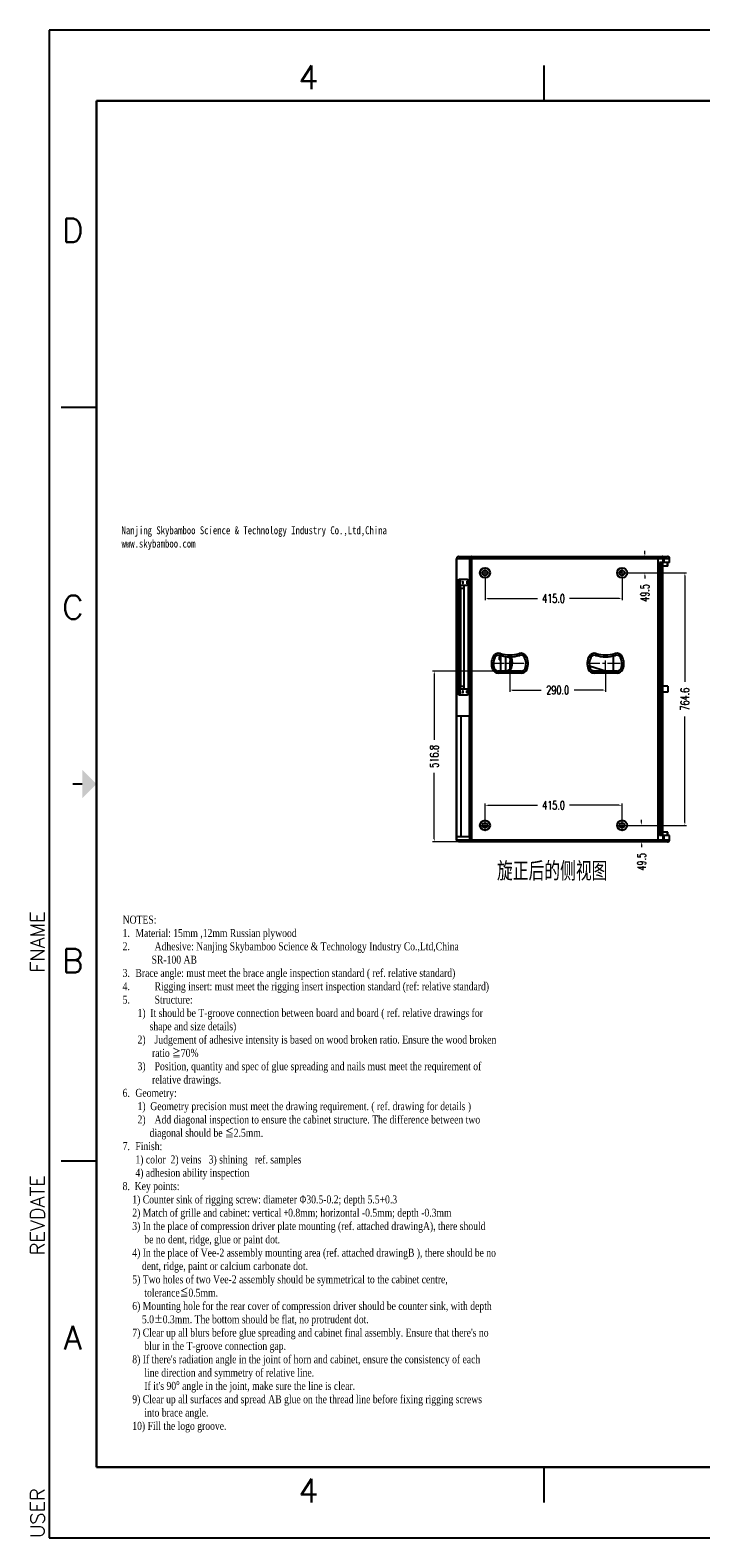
# Model space of a CAD drawing. Header units: inches. Extents: x 9801 to 15852, y -1049 to 3517.
# Tile 1 of 24: x 9801 to 11832, y -1049 to 3517. Entities that reach past the tile are written whole.
import ezdxf
from ezdxf.enums import TextEntityAlignment as Align

# ---------------------------------------------------------------- set-up
doc = ezdxf.new("R2010")
doc.units = ezdxf.units.IN
doc.header["$LTSCALE"] = 17
doc.header["$MEASUREMENT"] = 0
doc.header["$PDMODE"] = 3
doc.header["$PDSIZE"] = 0.3125
doc.linetypes.add('CENTER', pattern=[0.6, 0.375, -0.075, 0.075, -0.075])
doc.layers.get('0').update_dxf_attribs({"linetype": 'CONTINUOUS'})
doc.layers.get('Defpoints').update_dxf_attribs({"linetype": 'CONTINUOUS'})
for name, color, linetype in [('3_ALL_AXES', 7, 'CONTINUOUS'), ('5标注', 1, 'CONTINUOUS'), ('6文本', 5, 'CONTINUOUS'), ('7_ALL_FEATURES', 7, 'CONTINUOUS'), ('Title Block', 7, 'CONTINUOUS')]:
    doc.layers.add(name, color=color, linetype=linetype)
doc.layers.add('center', color=1, linetype='CENTER', lineweight=5)
doc.styles.add('Roman', font='romans')
doc.styles.get("Standard").update_dxf_attribs({"font": 'txt', "width": 0.8, "bigfont": 'gbcbig.shx'})
doc.styles.add('TXT', font='txt.shx', dxfattribs={"width": 0.7, "bigfont": 'INTECAD.SHX'})
doc.styles.add('文本', font='SIMFANG.TTF', dxfattribs={"width": 0.7})
doc.dimstyles.new('标准样式', dxfattribs={"dimscale": 17, "dimtxt": 1.5, "dimasz": 0.5, "dimexe": 0.3, "dimexo": 0.2, "dimgap": 1, "dimtad": 0, "dimdec": 1, "dimzin": 1, "dimdsep": 46, "dimtxsty": 'TXT', "dimcen": 0.09, "dimclrd": 5, "dimclre": 252, "dimadec": 1, "dimazin": 0, "dimtfac": 1, "dimtdec": 1, "dimtofl": 0, "dimtmove": 0, "dimatfit": 3, "dimfxl": 0, "dimtzin": 0, "dimlwd": 13, "dimlwe": 13, "dimarcsym": 0})

# ---------------------------------------------------------------- blocks, each defined once
blk = doc.blocks.new('*D62')
at = {"layer": '5标注', "color": 252, "lineweight": 13}
for p, q in [((11253.1, 1569.6), (11253.1, 1513.6)), ((11543.1, 1569.6), (11543.1, 1513.6))]:
    blk.add_line(p, q, dxfattribs=at)
at = {"layer": '5标注', "color": 5, "lineweight": 13}
for p, q in [((11261.6, 1518.7), (11348.4, 1518.7)), ((11534.6, 1518.7), (11447.8, 1518.7))]:
    blk.add_line(p, q, dxfattribs=at)
at = {"layer": '5标注', "color": 5}
for points in [[(11261.6, 1520.2), (11261.6, 1517.3), (11253.1, 1518.7)], [(11534.6, 1520.2), (11534.6, 1517.3), (11543.1, 1518.7)]]:
    blk.add_solid(points, dxfattribs=at)
at = {"layer": 'Defpoints', "color": 0}
for p in [(11253.1, 1573), (11543.1, 1573), (11543.1, 1518.7)]:
    blk.add_point(p, dxfattribs=at)
at = {"layer": '5标注', "color": 0, "insert": (11398.1, 1518.7), "char_height": 25.5, "attachment_point": 5, "style": 'TXT'}
blk.add_mtext('290.0', dxfattribs=at)
blk = doc.blocks.new('*D104')
at = {"layer": '5标注', "color": 252, "lineweight": 13}
for p, q in [((11178.1, 1856.9), (11178.1, 1791)), ((11593.1, 1858.9), (11593.1, 1791))]:
    blk.add_line(p, q, dxfattribs=at)
at = {"layer": '5标注', "color": 5, "lineweight": 13}
for p, q in [((11186.6, 1796.1), (11337.4, 1796.1)), ((11584.6, 1796.1), (11433.8, 1796.1))]:
    blk.add_line(p, q, dxfattribs=at)
at = {"layer": '5标注', "color": 5}
for points in [[(11186.6, 1797.5), (11186.6, 1794.7), (11178.1, 1796.1)], [(11584.6, 1797.5), (11584.6, 1794.7), (11593.1, 1796.1)]]:
    blk.add_solid(points, dxfattribs=at)
at = {"layer": 'Defpoints', "color": 0}
for p in [(11178.1, 1860.3), (11593.1, 1862.3), (11593.1, 1796.1)]:
    blk.add_point(p, dxfattribs=at)
at = {"layer": '5标注', "color": 0, "insert": (11385.6, 1796.1), "char_height": 25.5, "attachment_point": 5, "style": 'TXT'}
blk.add_mtext('415.0', dxfattribs=at)
blk = doc.blocks.new('*D103')
at = {"layer": '5标注', "color": 252, "lineweight": 13}
for p, q in [((11638.3, 1923.3), (11667.2, 1923.3)), ((11604, 1873.8), (11667.2, 1873.8))]:
    blk.add_line(p, q, dxfattribs=at)
at = {"layer": '5标注', "color": 5, "lineweight": 13}
for p, q in [((11662.1, 1931.8), (11662.1, 1940.3)), ((11662.1, 1865.3), (11662.1, 1856.8))]:
    blk.add_line(p, q, dxfattribs=at)
at = {"layer": '5标注', "color": 5}
for points in [[(11660.7, 1931.8), (11663.5, 1931.8), (11662.1, 1923.3)], [(11660.7, 1865.3), (11663.5, 1865.3), (11662.1, 1873.8)]]:
    blk.add_solid(points, dxfattribs=at)
at = {"layer": 'Defpoints', "color": 0}
for p in [(11634.9, 1923.3), (11600.6, 1873.8), (11662.1, 1873.8)]:
    blk.add_point(p, dxfattribs=at)
at = {"layer": '5标注', "color": 0, "insert": (11662.1, 1813), "char_height": 25.5, "attachment_point": 5, "rotation": 90, "style": 'TXT'}
blk.add_mtext('49.5', dxfattribs=at)
blk = doc.blocks.new('*D19')
at = {"layer": '5标注', "color": 252, "lineweight": 13}
for p, q in [((11600.3, 1873.8), (11788.3, 1873.8)), ((11621.6, 1109.2), (11788.3, 1109.2))]:
    blk.add_line(p, q, dxfattribs=at)
at = {"layer": '5标注', "color": 5, "lineweight": 13}
for p, q in [((11783.2, 1865.3), (11783.2, 1544.2)), ((11783.2, 1117.7), (11783.2, 1438.8))]:
    blk.add_line(p, q, dxfattribs=at)
at = {"layer": '5标注', "color": 5}
for points in [[(11781.8, 1865.3), (11784.7, 1865.3), (11783.2, 1873.8)], [(11781.8, 1117.7), (11784.7, 1117.7), (11783.2, 1109.2)]]:
    blk.add_solid(points, dxfattribs=at)
at = {"layer": 'Defpoints', "color": 0}
for p in [(11596.9, 1873.8), (11618.2, 1109.2), (11783.2, 1109.2)]:
    blk.add_point(p, dxfattribs=at)
at = {"layer": '5标注', "color": 0, "insert": (11783.2, 1491.5), "char_height": 25.5, "attachment_point": 5, "rotation": 90, "style": 'TXT'}
blk.add_mtext('764.6', dxfattribs=at)
blk = doc.blocks.new('*D65')
at = {"layer": '5标注', "color": 252, "lineweight": 13}
for p, q in [((11178.1, 1123.1), (11178.1, 1175.1)), ((11593.1, 1123.1), (11593.1, 1175.1))]:
    blk.add_line(p, q, dxfattribs=at)
at = {"layer": '5标注', "color": 5, "lineweight": 13}
for p, q in [((11186.6, 1170), (11337.4, 1170)), ((11584.6, 1170), (11433.8, 1170))]:
    blk.add_line(p, q, dxfattribs=at)
at = {"layer": '5标注', "color": 5}
for points in [[(11186.6, 1171.4), (11186.6, 1168.6), (11178.1, 1170)], [(11584.6, 1171.4), (11584.6, 1168.6), (11593.1, 1170)]]:
    blk.add_solid(points, dxfattribs=at)
at = {"layer": 'Defpoints', "color": 0}
for p in [(11178.1, 1170), (11178.1, 1119.7), (11593.1, 1119.7)]:
    blk.add_point(p, dxfattribs=at)
at = {"layer": '5标注', "color": 0, "insert": (11385.6, 1170), "char_height": 25.5, "attachment_point": 5, "style": 'TXT'}
blk.add_mtext('415.0', dxfattribs=at)
blk = doc.blocks.new('*D64')
at = {"layer": '5标注', "color": 252, "lineweight": 13}
for p, q in [((11608.1, 1109.2), (11657.3, 1109.2)), ((11611.7, 1059.7), (11657.3, 1059.7))]:
    blk.add_line(p, q, dxfattribs=at)
at = {"layer": '5标注', "color": 5, "lineweight": 13}
for p, q in [((11652.2, 1117.7), (11652.2, 1126.2)), ((11652.2, 1051.2), (11652.2, 1042.7))]:
    blk.add_line(p, q, dxfattribs=at)
at = {"layer": '5标注', "color": 5}
for points in [[(11650.8, 1117.7), (11653.6, 1117.7), (11652.2, 1109.2)], [(11650.8, 1051.2), (11653.6, 1051.2), (11652.2, 1059.7)]]:
    blk.add_solid(points, dxfattribs=at)
at = {"layer": 'Defpoints', "color": 0}
for p in [(11604.7, 1109.2), (11608.3, 1059.7), (11652.2, 1059.7)]:
    blk.add_point(p, dxfattribs=at)
at = {"layer": '5标注', "color": 0, "insert": (11652.2, 998.9), "char_height": 25.5, "attachment_point": 5, "rotation": 90, "style": 'TXT'}
blk.add_mtext('49.5', dxfattribs=at)
blk = doc.blocks.new('*D63')
at = {"layer": '5标注', "color": 252, "lineweight": 13}
for p, q in [((11229.7, 1576.5), (11019.2, 1576.5)), ((11219.7, 1059.7), (11019.2, 1059.7))]:
    blk.add_line(p, q, dxfattribs=at)
at = {"layer": '5标注', "color": 5, "lineweight": 13}
for p, q in [((11024.3, 1568), (11024.3, 1367.8)), ((11024.3, 1068.2), (11024.3, 1268.4))]:
    blk.add_line(p, q, dxfattribs=at)
at = {"layer": '5标注', "color": 5}
for points in [[(11022.9, 1568), (11025.7, 1568), (11024.3, 1576.5)], [(11022.9, 1068.2), (11025.7, 1068.2), (11024.3, 1059.7)]]:
    blk.add_solid(points, dxfattribs=at)
at = {"layer": 'Defpoints', "color": 0}
for p in [(11233.1, 1576.5), (11024.3, 1059.7), (11223.1, 1059.7)]:
    blk.add_point(p, dxfattribs=at)
at = {"layer": '5标注', "color": 0, "insert": (11024.3, 1318.1), "char_height": 25.5, "attachment_point": 5, "rotation": 90, "style": 'TXT'}
blk.add_mtext('516.8', dxfattribs=at)

msp = doc.modelspace()

# ---------------------------------------------------------------- linework, layer by layer
at = {"color": 7, "linetype": 'Continuous'}
for p, q in [((11712.72, 1904.78), (11712.72, 1078.18)), ((11715.28, 1904.78), (11715.28, 1078.18)), ((11203.05, 1620.67), (11208.32, 1617.81)), ((11224.69, 1629.71), (11223.02, 1623.95)), ((11226.41, 1576.48), (11226.41, 1623.05)), ((11241.03, 1576.48), (11241.03, 1620.39)), ((11252.34, 1617.88), (11252.4, 1617.76)), ((11252.34, 1617.88), (11252.55, 1617.81)), ((11252.4, 1617.76), (11252.65, 1617.28)), ((11252.55, 1617.81), (11252.46, 1617.97)), ((11252.55, 1617.81), (11253.99, 1617.81)), ((11281.48, 1629.71), (11283.15, 1623.95)), ((11303.12, 1620.67), (11297.85, 1617.81)), ((11493.05, 1620.67), (11498.32, 1617.81)), ((11514.69, 1629.71), (11513.02, 1623.95)), ((11571.48, 1629.71), (11573.15, 1623.95)), ((11593.12, 1620.67), (11587.85, 1617.81)), ((11200.68, 1582.35), (11206.26, 1584.54)), ((11288.09, 1576.48), (11218.09, 1576.48)), ((11218.09, 1570.48), (11218.09, 1576.48)), ((11288.09, 1570.48), (11218.09, 1570.48)), ((11246.02, 1576.84), (11246.48, 1576.97)), ((11249.82, 1578.55), (11250.09, 1578.73)), ((11254.56, 1585.08), (11254.33, 1584.48)), ((11254.33, 1584.48), (11254.54, 1584.54)), ((11254.49, 1584.4), (11254.54, 1584.54)), ((11254.54, 1584.54), (11256.63, 1584.54)), ((11288.09, 1570.48), (11288.09, 1576.48)), ((11305.5, 1582.35), (11299.91, 1584.54)), ((11490.68, 1582.35), (11496.26, 1584.54)), ((11578.09, 1576.48), (11508.09, 1576.48)), ((11508.09, 1570.48), (11508.09, 1576.48)), ((11578.09, 1570.48), (11508.09, 1570.48)), ((11578.09, 1570.48), (11578.09, 1576.48)), ((11595.5, 1582.35), (11589.91, 1584.54)), ((11093.26, 1440.98), (11131.43, 1440.98)), ((11093.26, 1074.18), (11093.26, 1440.98)), ((11105.77, 1074.18), (11105.77, 1440.98)), ((11131.43, 1074.18), (11131.43, 1440.98)), ((11131.43, 1074.18), (11093.26, 1074.18))]:
    msp.add_line(p, q, dxfattribs=at)
for centre, radius in [((11593.09, 1873.78), 15.25), ((11593.09, 1873.78), 7.5), ((11593.09, 1109.18), 15.25), ((11593.09, 1109.18), 7.5)]:
    msp.add_circle(centre, radius, dxfattribs=at)
for centre, radius, start, end in [((11243.04, 1598.96), 45.5, 151.50153, 201.41345), ((11219.49, 1611.75), 18.7, 73.83538, 151.50153), ((11243.04, 1598.96), 39.5, 151.50153, 201.41345), ((11219.49, 1611.75), 12.7, 73.83538, 151.50153), ((11253.09, 1727.68), 108, 253.83538, 286.16462), ((11253.09, 1727.68), 102, 253.83538, 286.16462), ((11286.69, 1611.75), 18.7, 28.49847, 106.16462), ((11286.69, 1611.75), 12.7, 28.49847, 106.16462), ((11263.14, 1598.96), 39.5, 338.58655, 28.49847), ((11263.14, 1598.96), 45.5, 338.58655, 28.49847), ((11533.04, 1598.96), 45.5, 151.50153, 201.41345), ((11509.49, 1611.75), 18.7, 73.83538, 151.50153), ((11533.04, 1598.96), 39.5, 151.50153, 201.41345), ((11509.49, 1611.75), 12.7, 73.83538, 151.50153), ((11543.09, 1727.68), 108, 253.83538, 286.16462), ((11543.09, 1727.68), 102, 253.83538, 286.16462), ((11576.69, 1611.75), 18.7, 28.49847, 106.16462), ((11576.69, 1611.75), 12.7, 28.49847, 106.16462), ((11553.14, 1598.96), 39.5, 338.58655, 28.49847), ((11553.14, 1598.96), 45.5, 338.58655, 28.49847), ((11218.09, 1589.18), 18.7, 201.41345, 270), ((11218.09, 1589.18), 12.7, 201.41345, 270), ((11288.09, 1589.18), 12.7, 270, 338.58655), ((11288.09, 1589.18), 18.7, 270, 338.58655), ((11508.09, 1589.18), 18.7, 201.41345, 270), ((11508.09, 1589.18), 12.7, 201.41345, 270), ((11578.09, 1589.18), 12.7, 270, 338.58655), ((11578.09, 1589.18), 18.7, 270, 338.58655)]:
    msp.add_arc(centre, radius, start, end, dxfattribs=at)
for points, start_tangent, end_tangent in [([(11710.07, 1893.48), (11710.16, 1893.78), (11710.41, 1893.96), (11710.56, 1893.98)], (0, 1), (1, 0)), ([(11710.56, 1892.98), (11710.41, 1893), (11710.16, 1893.18), (11710.07, 1893.48)], (-1, 0), (0, 1)), ([(11710.56, 1893.98), (11710.71, 1893.96), (11710.96, 1893.78), (11711.06, 1893.48)], (1, 0), (0, -1)), ([(11711.06, 1893.48), (11710.96, 1893.18), (11710.71, 1893), (11710.56, 1892.98)], (0, -1), (-1, 0)), ([(11710.07, 1692.48), (11710.16, 1692.78), (11710.41, 1692.96), (11710.56, 1692.98)], (0, 1), (1, 0)), ([(11710.56, 1691.98), (11710.41, 1692), (11710.16, 1692.18), (11710.07, 1692.48)], (-1, 0), (0, 1)), ([(11710.56, 1692.98), (11710.71, 1692.96), (11710.96, 1692.78), (11711.06, 1692.48)], (1, 0), (0, -1)), ([(11711.06, 1692.48), (11710.96, 1692.18), (11710.71, 1692), (11710.56, 1691.98)], (0, -1), (-1, 0)), ([(11221.54, 1619.23), (11221.41, 1619.1), (11221.3, 1618.73), (11221.2, 1618.13), (11221.12, 1617.35), (11221.07, 1616.45), (11221.06, 1615.48)], (-1, 0), (0, -1)), ([(11221.06, 1615.48), (11221.07, 1614.51), (11221.12, 1613.6), (11221.2, 1612.83), (11221.3, 1612.23), (11221.41, 1611.86), (11221.54, 1611.73)], (0, -1), (1, 0)), ([(11222.01, 1615.48), (11222, 1616.45), (11221.95, 1617.35), (11221.87, 1618.13), (11221.77, 1618.73), (11221.66, 1619.1), (11221.54, 1619.23)], (0, 1), (-1, 0)), ([(11221.54, 1611.73), (11221.66, 1611.86), (11221.77, 1612.23), (11221.87, 1612.83), (11221.95, 1613.6), (11222, 1614.51), (11222.01, 1615.48)], (1, 0), (0, 1)), ([(11251.12, 1619.78), (11252.34, 1617.88)], (0.613598, -0.7896186), (0.4650684, -0.8852747)), ([(11252.46, 1617.97), (11251.26, 1619.78)], (-0.4774994, 0.8786321), (-0.6198468, 0.7847228)), ([(11254.54, 1584.54), (11255.87, 1588.73), (11256.82, 1593.57), (11257.18, 1598.81), (11256.85, 1604.14), (11255.86, 1609.26), (11254.34, 1613.89), (11252.55, 1617.81)], (0.3547813, 0.9349493), (-0.4650684, 0.8852747)), ([(11252.64, 1619.72), (11252.94, 1619.36), (11253.52, 1618.56), (11253.99, 1617.81)], (0.6462377, -0.7631362), (0.5063929, -0.8623029)), ([(11252.65, 1617.28), (11255.49, 1609.91), (11256.91, 1601.41), (11256.52, 1592.8), (11254.56, 1585.08)], (0.4500167, -0.8930201), (-0.3398441, -0.9404818)), ([(11257.05, 1619.13), (11256.03, 1618.76), (11255.09, 1618.38), (11254.37, 1618.04), (11253.99, 1617.81)], (-0.9452718, -0.3262839), (-0.7395798, -0.6730689)), ([(11253.99, 1617.81), (11255.23, 1615.49), (11256.32, 1613.09), (11257.23, 1610.61), (11257.98, 1608.08), (11258.55, 1605.49), (11258.94, 1602.87), (11259.15, 1600.23), (11259.18, 1597.57), (11259.03, 1594.91), (11258.7, 1592.27), (11258.19, 1589.65), (11257.5, 1587.07), (11256.63, 1584.54)], (0.5015248, -0.8651433), (-0.3547844, -0.9349481)), ([(11256.82, 1619.77), (11257.05, 1619.13)], (0.3639793, -0.931407), (0.3074104, -0.951577)), ([(11257.05, 1619.13), (11257.85, 1616.46), (11258.52, 1613.77), (11259.06, 1611.07), (11259.47, 1608.37), (11259.75, 1605.66), (11259.89, 1602.95), (11259.89, 1600.24), (11259.76, 1597.55), (11259.47, 1594.87), (11259.04, 1592.22), (11258.47, 1589.59), (11257.74, 1587.01), (11256.86, 1584.47)], (0.3075086, -0.9515453), (-0.3547628, -0.9349563)), ([(11243.1, 1576.48), (11246.02, 1576.84)], (1, 0), (0.9694165, 0.2454213)), ([(11254.33, 1584.48), (11252.55, 1581.25), (11249.93, 1578.7), (11246.68, 1577.05), (11245.17, 1576.67)], (-0.3547813, -0.9349493), (-0.9837878, -0.1793367)), ([(11256.63, 1584.54), (11256.31, 1583.76), (11255.89, 1582.93), (11255.37, 1582.06), (11254.73, 1581.17), (11254, 1580.32), (11253.2, 1579.55), (11252.35, 1578.85), (11251.44, 1578.24), (11250.49, 1577.72), (11249.48, 1577.28), (11248.44, 1576.93), (11247.37, 1576.68), (11246.29, 1576.53), (11245.19, 1576.48)], (-0.3547813, -0.9349493), (-1, 0)), ([(11246.48, 1576.97), (11247.13, 1577.18)], (0.9589994, 0.2834082), (0.9411967, 0.3378592)), ([(11247.13, 1577.18), (11248.76, 1577.91), (11249.82, 1578.55)], (0.9411967, 0.3378592), (0.8286675, 0.5597412)), ([(11256.86, 1584.47), (11256.53, 1583.68), (11256.11, 1582.83), (11255.58, 1581.94), (11254.93, 1581.04), (11254.19, 1580.18), (11253.38, 1579.39), (11252.51, 1578.69), (11251.59, 1578.07), (11250.62, 1577.54), (11249.6, 1577.09), (11248.54, 1576.74), (11247.46, 1576.48), (11247.43, 1576.48)], (-0.3547813, -0.9349493), (-0.9835822, -0.1804608)), ([(11250.09, 1578.73), (11251.17, 1579.61), (11253.14, 1581.85)], (0.8135354, 0.5815154), (0.564146, 0.8256751)), ([(11253.14, 1581.85), (11254.49, 1584.4)], (0.564146, 0.8256751), (0.3655742, 0.9307822)), ([(11256.86, 1584.47), (11256.77, 1584.51), (11256.68, 1584.53), (11256.63, 1584.54)], (-0.9268254, 0.3754925), (-0.9999981, 0.0019473)), ([(11110.55, 1513.48), (11110.59, 1514.82), (11110.7, 1515.9), (11110.85, 1516.5), (11110.94, 1516.51)], (0, 1), (1, 0)), ([(11110.94, 1510.44), (11110.85, 1510.46), (11110.7, 1511.06), (11110.59, 1512.13), (11110.55, 1513.48)], (-1, 0), (0, 1)), ([(11110.94, 1516.51), (11111.03, 1516.5), (11111.19, 1515.9), (11111.3, 1514.82), (11111.34, 1513.48)], (1, 0), (0, -1)), ([(11111.34, 1513.48), (11111.3, 1512.13), (11111.19, 1511.06), (11111.03, 1510.46), (11110.94, 1510.44)], (0, -1), (-1, 0)), ([(11123.27, 1513.48), (11123.31, 1514.82), (11123.42, 1515.9), (11123.58, 1516.5), (11123.67, 1516.51)], (0, 1), (1, 0)), ([(11123.67, 1510.44), (11123.58, 1510.46), (11123.42, 1511.06), (11123.31, 1512.13), (11123.27, 1513.48)], (-1, 0), (0, 1)), ([(11123.67, 1516.51), (11123.76, 1516.5), (11123.91, 1515.9), (11124.02, 1514.82), (11124.06, 1513.48)], (1, 0), (0, -1)), ([(11124.06, 1513.48), (11124.02, 1512.13), (11123.91, 1511.06), (11123.76, 1510.46), (11123.67, 1510.44)], (0, -1), (-1, 0)), ([(11710.07, 1491.48), (11710.16, 1491.78), (11710.41, 1491.96), (11710.56, 1491.98)], (0, 1), (1, 0)), ([(11710.56, 1490.98), (11710.41, 1491), (11710.16, 1491.18), (11710.07, 1491.48)], (-1, 0), (0, 1)), ([(11710.56, 1491.98), (11710.71, 1491.96), (11710.96, 1491.78), (11711.06, 1491.48)], (1, 0), (0, -1)), ([(11711.06, 1491.48), (11710.96, 1491.18), (11710.71, 1491), (11710.56, 1490.98)], (0, -1), (-1, 0)), ([(11710.56, 1290.98), (11710.41, 1290.96), (11710.16, 1290.78), (11710.07, 1290.48)], (-1, 0), (0, -1)), ([(11710.07, 1290.48), (11710.16, 1290.18), (11710.41, 1290), (11710.56, 1289.98)], (0, -1), (1, 0)), ([(11711.06, 1290.48), (11710.96, 1290.78), (11710.71, 1290.96), (11710.56, 1290.98)], (0, 1), (-1, 0)), ([(11710.56, 1289.98), (11710.71, 1290), (11710.96, 1290.18), (11711.06, 1290.48)], (1, 0), (0, 1)), ([(11710.56, 1089.98), (11710.41, 1089.96), (11710.16, 1089.78), (11710.07, 1089.48)], (-1, 0), (0, -1)), ([(11710.07, 1089.48), (11710.16, 1089.18), (11710.41, 1089), (11710.56, 1088.98)], (0, -1), (1, 0)), ([(11711.06, 1089.48), (11710.96, 1089.78), (11710.71, 1089.96), (11710.56, 1089.98)], (0, 1), (-1, 0)), ([(11710.56, 1088.98), (11710.71, 1089), (11710.96, 1089.18), (11711.06, 1089.48)], (1, 0), (0, 1))]:
    msp.add_spline(points, degree=3, dxfattribs=dict(at, start_tangent=start_tangent, end_tangent=end_tangent))
at = {"layer": '3_ALL_AXES', "color": 7, "linetype": 'Continuous'}
for centre, radius in [((11178.09, 1873.78), 15.25), ((11178.09, 1873.78), 7.5), ((11178.09, 1109.18), 15.25), ((11178.09, 1109.18), 7.5)]:
    msp.add_circle(centre, radius, dxfattribs=at)
for points, start_tangent, end_tangent in [([(11110.94, 1847.51), (11110.85, 1847.5), (11110.7, 1846.9), (11110.59, 1845.82), (11110.55, 1844.48)], (-1, 0), (0, -1)), ([(11110.55, 1844.48), (11110.59, 1843.13), (11110.7, 1842.06), (11110.85, 1841.46), (11110.94, 1841.44)], (0, -1), (1, 0)), ([(11111.34, 1844.48), (11111.3, 1845.82), (11111.19, 1846.9), (11111.03, 1847.5), (11110.94, 1847.51)], (0, 1), (-1, 0)), ([(11110.94, 1841.44), (11111.03, 1841.46), (11111.19, 1842.06), (11111.3, 1843.13), (11111.34, 1844.48)], (1, 0), (0, 1)), ([(11123.67, 1847.51), (11123.58, 1847.5), (11123.42, 1846.9), (11123.31, 1845.82), (11123.27, 1844.48)], (-1, 0), (0, -1)), ([(11123.27, 1844.48), (11123.31, 1843.13), (11123.42, 1842.06), (11123.58, 1841.46), (11123.67, 1841.44)], (0, -1), (1, 0)), ([(11124.06, 1844.48), (11124.02, 1845.82), (11123.91, 1846.9), (11123.76, 1847.5), (11123.67, 1847.51)], (0, 1), (-1, 0)), ([(11123.67, 1841.44), (11123.76, 1841.46), (11123.91, 1842.06), (11124.02, 1843.13), (11124.06, 1844.48)], (1, 0), (0, 1)), ([(11102.67, 1817.01), (11102.58, 1817), (11102.43, 1816.4), (11102.32, 1815.32), (11102.28, 1813.98)], (-1, 0), (0, -1)), ([(11102.28, 1813.98), (11102.32, 1812.63), (11102.43, 1811.56), (11102.58, 1810.96), (11102.67, 1810.94)], (0, -1), (1, 0)), ([(11103.07, 1813.98), (11103.03, 1815.32), (11102.92, 1816.4), (11102.76, 1817), (11102.67, 1817.01)], (0, 1), (-1, 0)), ([(11102.67, 1810.94), (11102.76, 1810.96), (11102.92, 1811.56), (11103.03, 1812.63), (11103.07, 1813.98)], (1, 0), (0, 1)), ([(11102.67, 1727.01), (11102.58, 1727), (11102.43, 1726.4), (11102.32, 1725.32), (11102.28, 1723.98)], (-1, 0), (0, -1)), ([(11102.28, 1723.98), (11102.32, 1722.63), (11102.43, 1721.56), (11102.58, 1720.96), (11102.67, 1720.94)], (0, -1), (1, 0)), ([(11103.07, 1723.98), (11103.03, 1725.32), (11102.92, 1726.4), (11102.76, 1727), (11102.67, 1727.01)], (0, 1), (-1, 0)), ([(11102.67, 1720.94), (11102.76, 1720.96), (11102.92, 1721.56), (11103.03, 1722.63), (11103.07, 1723.98)], (1, 0), (0, 1)), ([(11102.67, 1637.01), (11102.58, 1637), (11102.43, 1636.4), (11102.32, 1635.32), (11102.28, 1633.98)], (-1, 0), (0, -1)), ([(11102.28, 1633.98), (11102.32, 1632.63), (11102.43, 1631.56), (11102.58, 1630.96), (11102.67, 1630.94)], (0, -1), (1, 0)), ([(11103.07, 1633.98), (11103.03, 1635.32), (11102.92, 1636.4), (11102.76, 1637), (11102.67, 1637.01)], (0, 1), (-1, 0)), ([(11102.67, 1630.94), (11102.76, 1630.96), (11102.92, 1631.56), (11103.03, 1632.63), (11103.07, 1633.98)], (1, 0), (0, 1)), ([(11102.67, 1547.01), (11102.58, 1547), (11102.43, 1546.4), (11102.32, 1545.32), (11102.28, 1543.98)], (-1, 0), (0, -1)), ([(11102.28, 1543.98), (11102.32, 1542.63), (11102.43, 1541.56), (11102.58, 1540.96), (11102.67, 1540.94)], (0, -1), (1, 0)), ([(11103.07, 1543.98), (11103.03, 1545.32), (11102.92, 1546.4), (11102.76, 1547), (11102.67, 1547.01)], (0, 1), (-1, 0)), ([(11102.67, 1540.94), (11102.76, 1540.96), (11102.92, 1541.56), (11103.03, 1542.63), (11103.07, 1543.98)], (1, 0), (0, 1))]:
    msp.add_spline(points, degree=3, dxfattribs=dict(at, start_tangent=start_tangent, end_tangent=end_tangent))
at = {"layer": '7_ALL_FEATURES', "color": 7, "linetype": 'Continuous'}
for p, q in [((11098.23, 1923.28), (11730.74, 1923.28)), ((11138.37, 1059.68), (11138.37, 1923.28)), ((11092.23, 1917.28), (11736.88, 1917.28)), ((11092.23, 1065.68), (11092.23, 1917.28)), ((11092.28, 1065.68), (11092.28, 1917.28)), ((11132.42, 1065.68), (11132.42, 1917.28)), ((11586.79, 1877.64), (11594.39, 1881.16)), ((11702.82, 1065.68), (11702.82, 1917.28)), ((11736.88, 1904.78), (11706.69, 1904.78)), ((11706.69, 1904.78), (11706.69, 1078.18)), ((11731.12, 1894.28), (11716.73, 1894.28)), ((11716.73, 1088.68), (11716.73, 1894.28)), ((11717.75, 1904.78), (11717.75, 1917.28)), ((11720.31, 1904.78), (11720.31, 1917.28)), ((11731.06, 1894.28), (11731.06, 1904.78)), ((11731.12, 1894.28), (11731.12, 1904.78)), ((11736.82, 1904.78), (11736.82, 1917.28)), ((11736.88, 1904.78), (11736.88, 1917.28)), ((11096.63, 1831.98), (11101.59, 1831.98)), ((11096.63, 1831.98), (11096.63, 1525.98)), ((11125.26, 1853.98), (11099.43, 1853.98)), ((11101.59, 1831.98), (11101.59, 1525.98)), ((11103.94, 1827.48), (11113.86, 1827.48)), ((11103.94, 1827.48), (11103.94, 1530.48)), ((11128, 1835.48), (11104.96, 1835.48)), ((11113.86, 1827.48), (11113.86, 1530.48)), ((11128.06, 1525.98), (11128.06, 1831.98)), ((11566.44, 1622.24), (11566.44, 1576.48)), ((11494.03, 1592.75), (11545.96, 1576.48)), ((11499.08, 1580.24), (11510.07, 1576.48)), ((11096.63, 1525.98), (11101.59, 1525.98)), ((11103.94, 1530.48), (11113.86, 1530.48)), ((11104.96, 1522.48), (11128, 1522.48)), ((11731.26, 1530.48), (11716.73, 1530.48)), ((11731.26, 1512.48), (11716.73, 1512.48)), ((11731.26, 1530.48), (11731.26, 1512.48)), ((11099.43, 1503.98), (11125.26, 1503.98)), ((11092.23, 1065.68), (11736.88, 1065.68)), ((11730.74, 1059.68), (11098.23, 1059.68)), ((11736.88, 1078.18), (11706.69, 1078.18)), ((11731.12, 1088.68), (11716.73, 1088.68)), ((11717.75, 1065.68), (11717.75, 1078.18)), ((11720.31, 1065.68), (11720.31, 1078.18)), ((11731.06, 1078.18), (11731.06, 1088.68)), ((11731.12, 1078.18), (11731.12, 1088.68)), ((11736.82, 1065.68), (11736.82, 1078.18)), ((11736.88, 1065.68), (11736.88, 1078.18))]:
    msp.add_line(p, q, dxfattribs=at)
for points in [[(11736.88, 1917.28), (11736.45, 1919.49), (11735.34, 1921.25), (11733.62, 1922.58), (11731.44, 1923.24), (11730.77, 1923.28)], [(11730.74, 1059.68), (11731.3, 1059.7), (11733.49, 1060.31), (11735.23, 1061.59), (11736.38, 1063.31), (11736.87, 1065.31), (11736.88, 1065.68)]]:
    msp.add_lwpolyline(points, dxfattribs=at)
for points, start_tangent, end_tangent in [([(11098.23, 1923.28), (11095.96, 1922.83), (11094.01, 1921.55), (11092.69, 1919.58), (11092.23, 1917.28)], (-1, 0), (-0.0002071, -1)), ([(11098.23, 1923.28), (11095.95, 1922.82), (11094.02, 1921.52), (11092.73, 1919.57), (11092.28, 1917.28)], (-1, 0), (0, -1)), ([(11138.37, 1923.28), (11136.12, 1922.83), (11134.17, 1921.53), (11132.87, 1919.58), (11132.42, 1917.28)], (-1, 0), (0, -1)), ([(11702.44, 1923.28), (11702.59, 1922.82), (11702.71, 1921.52), (11702.79, 1919.58), (11702.82, 1917.28)], (1, 0), (0, -1)), ([(11717.75, 1917.28), (11717.62, 1919.05), (11717.23, 1920.71), (11716.6, 1922.07), (11715.77, 1922.96), (11714.85, 1923.28)], (0.000209, 1), (-0.9999865, 0.0052052)), ([(11720.31, 1917.28), (11720.06, 1919.05), (11719.33, 1920.71), (11718.14, 1922.07), (11716.59, 1922.96), (11714.85, 1923.28)], (0.0013241, 0.9999991), (-0.999996, 0.0028342)), ([(11736.82, 1917.28), (11736.53, 1919.11), (11735.68, 1920.78), (11734.34, 1922.11), (11732.64, 1922.98), (11730.77, 1923.28)], (0.0003792, 0.9999999), (-0.9999761, 0.0069174)), ([(11096.63, 1831.98), (11096.72, 1837.6), (11097.01, 1842.99), (11097.45, 1847.53), (11098.03, 1851.02), (11098.71, 1853.25), (11099.43, 1853.98)], (0, 1), (1, 0)), ([(11104.39, 1853.98), (11103.67, 1853.25), (11102.99, 1851.02), (11102.41, 1847.53), (11101.97, 1842.99), (11101.68, 1837.6), (11101.59, 1831.98)], (-1, 0), (0, -1)), ([(11103.94, 1827.48), (11103.99, 1829.94), (11104.14, 1832.18), (11104.36, 1833.95), (11104.65, 1835.09), (11104.96, 1835.48)], (0, 1), (1, 0)), ([(11114.88, 1835.48), (11114.57, 1835.09), (11114.28, 1833.95), (11114.06, 1832.18), (11113.91, 1829.94), (11113.86, 1827.48)], (-1, 0), (0, -1)), ([(11125.26, 1853.98), (11125.98, 1853.25), (11126.66, 1851.03), (11127.24, 1847.54), (11127.69, 1842.99), (11127.97, 1837.61), (11128.06, 1831.98)], (1, 0), (0, -1)), ([(11099.43, 1503.98), (11098.71, 1504.71), (11098.03, 1506.93), (11097.45, 1510.42), (11097.01, 1514.97), (11096.72, 1520.35), (11096.63, 1525.98)], (-1, 0), (0, 1)), ([(11101.59, 1525.98), (11101.68, 1520.35), (11101.97, 1514.97), (11102.41, 1510.42), (11102.99, 1506.93), (11103.67, 1504.71), (11104.39, 1503.98)], (0, -1), (1, 0)), ([(11104.96, 1522.48), (11104.65, 1522.87), (11104.36, 1524.01), (11104.14, 1525.77), (11103.99, 1528.01), (11103.94, 1530.48)], (-1, 0), (0, 1)), ([(11113.86, 1530.48), (11113.91, 1528.01), (11114.06, 1525.77), (11114.28, 1524.01), (11114.57, 1522.87), (11114.88, 1522.48)], (0, -1), (1, 0)), ([(11128.06, 1525.98), (11127.97, 1520.35), (11127.69, 1514.97), (11127.24, 1510.43), (11126.66, 1506.93), (11125.98, 1504.71), (11125.26, 1503.98)], (0, -1), (-1, 0)), ([(11098.23, 1059.68), (11095.96, 1060.12), (11094.01, 1061.41), (11092.69, 1063.38), (11092.23, 1065.68)], (-1, 0), (-0.0002071, 1)), ([(11098.23, 1059.68), (11095.95, 1060.14), (11094.02, 1061.44), (11092.73, 1063.38), (11092.28, 1065.68)], (-1, 0), (0, 1)), ([(11138.37, 1059.68), (11136.12, 1060.12), (11134.17, 1061.42), (11132.87, 1063.37), (11132.42, 1065.68)], (-1, 0), (0, 1)), ([(11702.82, 1065.68), (11702.8, 1063.75), (11702.74, 1062.05), (11702.66, 1060.76), (11702.55, 1059.96), (11702.44, 1059.68)], (0.0008436, -0.9999996), (-1, 0)), ([(11714.85, 1059.68), (11716.59, 1059.99), (11718.14, 1060.89), (11719.33, 1062.25), (11720.06, 1063.9), (11720.31, 1065.68)], (0.9999961, 0.0027851), (-0.0013225, 0.9999991)), ([(11714.85, 1059.68), (11715.77, 1059.99), (11716.6, 1060.89), (11717.23, 1062.25), (11717.62, 1063.9), (11717.75, 1065.68)], (0.9999869, 0.0051167), (-0.0002098, 1)), ([(11730.74, 1059.68), (11732.62, 1059.97), (11734.33, 1060.84), (11735.67, 1062.17), (11736.53, 1063.84), (11736.82, 1065.68)], (0.9999978, 0.0021207), (-0.0004589, 0.9999999))]:
    msp.add_spline(points, degree=3, dxfattribs=dict(at, start_tangent=start_tangent, end_tangent=end_tangent))
at = {"layer": 'center', "color": 1, "linetype": 'CENTER', "ltscale": 3.05}
for p, q in [((11162.84, 1873.78), (11193.34, 1873.78)), ((11178.09, 1858.53), (11178.09, 1889.03)), ((11577.84, 1873.78), (11608.34, 1873.78)), ((11593.09, 1858.53), (11593.09, 1889.03)), ((11162.84, 1109.18), (11193.34, 1109.18)), ((11178.09, 1093.93), (11178.09, 1124.43)), ((11577.84, 1109.18), (11608.34, 1109.18)), ((11593.09, 1093.93), (11593.09, 1124.43))]:
    msp.add_line(p, q, dxfattribs=at)
at = {"layer": 'center', "color": 1, "linetype": 'CENTER', "ltscale": 5.997159}
for p, q in [((11197.54, 1600.46), (11308.64, 1600.46)), ((11253.09, 1570.48), (11253.09, 1630.45)), ((11487.54, 1600.46), (11598.64, 1600.46)), ((11543.09, 1570.48), (11543.09, 1630.45))]:
    msp.add_line(p, q, dxfattribs=at)
at = {"layer": 'Title Block'}
for p, q in [((9858.8, 3517.47), (9858.8, -1048.7)), ((15851.9, 3517.47), (9858.8, 3517.47)), ((11357.07, 3303.43), (11357.07, 3410.45)), ((9894.47, 2375.93), (10001.49, 2375.93)), ((9894.47, 92.84), (10001.49, 92.84)), ((11357.07, -941.68), (11357.07, -834.66)), ((9858.8, -1048.7), (15851.9, -1048.7))]:
    msp.add_line(p, q, dxfattribs=at)
at = {"layer": 'Title Block', "lineweight": 30}
for p, q in [((10001.49, 3303.43), (10001.49, -834.66)), ((15709.21, 3303.43), (10001.49, 3303.43)), ((10001.49, -834.66), (15709.21, -834.66))]:
    msp.add_line(p, q, dxfattribs=at)
at = {"layer": 'Title Block', "const_width": 5.71}
msp.add_lwpolyline([(9930.14, 1234.38), (9958.68, 1234.38)], dxfattribs=at)
at = {"layer": 'Title Block'}
msp.add_solid([(9958.68, 1191.58), (9958.68, 1277.19), (10001.49, 1234.38)], dxfattribs=at)

# ---------------------------------------------------------------- texts
at = {"layer": '6文本', "style": 'Roman'}
for s, p in [('4', (10643.61, 3374.78)), ('D', (9930.14, 2911.03)), ('C', (9930.14, 1769.48)), ('B', (9930.14, 699.29)), ('A', (9930.14, -442.26)), ('4', (10643.61, -906.01))]:
    msp.add_text(s, height=71.35, dxfattribs=at).set_placement(p, align=Align.MIDDLE_CENTER)
at = {"layer": '6文本', "char_height": 24.2, "attachment_point": 1}
for s, insert, width in [('{\\fSimSun|b0|i0|c134|p2;Nanjing Skybamboo Science & Technology Industry Co.,Ltd,China^Jwww.skybamboo.com}', (10077.64, 2014.96), 3464.9763), ("{\\fTimes New Roman|b0|i0|c0|p18;NOTES:\\P\\pi-38.72,l38.72,t38.72;1.^IMaterial: 15mm ,12mm Russian plywood\\P\\ptz;2.^IAdhesive: Nanjing Skybamboo Science & Technology Industry Co.,Ltd,China\\P\\pi0,l0;            SR-100 AB \\P\\pi-38.72,l38.72,t38.72;3.^IBrace angle: must meet the brace angle inspection standard ( ref. relative standard)\\P\\ptz;4.^IRigging insert: must meet the rigging insert inspection standard (ref: relative standard)\\P5.^IStructure:\\P\\pl83.8934,t83.8934;1)^IIt should be T-groove connection between board and board ( ref. relative drawings for \\P     shape and size details)\\P\\ptz;2)^IJudgement of adhesive intensity is based on wood broken ratio. Ensure the wood broken \\P      ratio \\fSimSun|b0|i0|c134|p2;≧\\fTimes New Roman|b0|i0|c0|p18;70%\\P3)^IPosition, quantity and spec of glue spreading and nails must meet the requirement of \\P      relative drawings.\\P\\pl38.72,t38.72;6.^IGeometry:\\P\\pl83.8934,t83.8934;1)^IGeometry precision must meet the drawing requirement. ( ref. drawing for details )\\P\\ptz;2)^IAdd diagonal inspection to ensure the cabinet structure. The difference between two\\P     diagonal should be \\fSimSun|b0|i0|c134|p2;≦\\fTimes New Roman|b0|i0|c0|p18;2.5mm.\\P\\pl38.72,t38.72;7.^IFinish:\\P\\pi0,tz;1) color  2) veins   3) shining   ref. samples\\P4) adhesion ability inspection\\P\\pl0;8.  Key points:\\P    1) Counter sink of rigging screw: diameter \\fSimSun|b0|i0|c134|p2;Φ\\fTimes New Roman|b0|i0|c0|p18;30.5-0.2; depth 5.5+0.3\\P    2) Match of grille and cabinet: vertical \\fSimSun|b0|i0|c134|p2;+\\fTimes New Roman|b0|i0|c0|p18;0.8mm; horizontal -0.5mm; depth -0.3mm\\P\\pi-67.76,l67.76;    3) In the place of compression driver plate mounting (ref. attached drawingA), there should \\P         be no dent, ridge, glue or paint dot.\\P    4) In the place of Vee-2 assembly mounting area (ref. attached drawingB ), there should be no\\P        dent, ridge, paint or calcium carbonate dot.\\P    5) Two holes of two Vee-2 assembly should be symmetrical to the cabinet centre, \\P         tolerance\\fSimSun|b0|i0|c134|p2;≦\\fTimes New Roman|b0|i0|c0|p18;0.5mm.\\P    6) Mounting hole for the rear cover of compression driver should be counter sink, with depth \\P        5.0\\fSimSun|b0|i0|c134|p2;±\\fTimes New Roman|b0|i0|c0|p18;0.3mm. The bottom should be flat, no protrudent dot.\\P    7) Clear up all blurs before glue spreading and cabinet final assembly. Ensure that there's no\\P         blur in the T-groove connection gap.\\P    8) If there's radiation angle in the joint of horn and cabinet, ensure the consistency of each \\P         line direction and symmetry of relative line.\\P         If it's 90\\fSimSun|b0|i0|c134|p2;º\\fTimes New Roman|b0|i0|c0|p18; angle in the joint, make sure the line is clear.\\P    9) Clear up all surfaces and spread AB glue on the thread line before fixing rigging screws\\P         into brace angle.\\P    10) Fill the logo groove.}", (10080.9, 835.58), 2720.7974)]:
    msp.add_mtext(s, dxfattribs=dict(at, insert=insert, width=width))
at = {"layer": '6文本', "insert": (11548.66, 997.15), "char_height": 50, "width": 504.2121, "attachment_point": 3, "style": '文本'}
msp.add_mtext('旋正后的侧视图', dxfattribs=at)
at = {"layer": '6文本', "color": 0, "style": 'Roman', "flags": 8}
for tag, p in [('FNAME', (9844.53, 663.61)), ('REVDATE', (9844.53, -192.55)), ('USER', (9844.53, -1048.7))]:
    msp.add_attdef(tag, p, '', height=42.81, rotation=90, dxfattribs=at)

# ---------------------------------------------------------------- dimensions: what is measured, and where the dimension line sits
at = {"layer": '5标注'}
for base, p1, p2, picture, middle in [((11662.13, 1873.78), (11634.91, 1923.28), (11600.59, 1873.78), '*D103', (11662.13, 1813)), ((11783.24, 1109.18), (11596.88, 1873.78), (11618.16, 1109.18), '*D19', (11783.24, 1491.48)), ((11024.3, 1059.68), (11233.06, 1576.48), (11223.09, 1059.68), '*D63', (11024.3, 1318.08)), ((11652.17, 1059.68), (11604.68, 1109.18), (11608.34, 1059.68), '*D64', (11652.17, 998.9))]:
    dim = msp.add_linear_dim(base=base, p1=p1, p2=p2, angle=90, dimstyle='标准样式', override={"dimscale": 17}, dxfattribs=at)
    dim.commit()
    dim.dimension.update_dxf_attribs({"geometry": picture, "text_midpoint": middle})
for base, p1, p2, picture, middle in [((11593.09, 1796.11), (11178.09, 1860.33), (11593.09, 1862.27), '*D104', (11385.59, 1796.11)), ((11543.09, 1518.74), (11253.09, 1573.01), (11543.09, 1573.01), '*D62', (11398.09, 1518.74)), ((11178.09, 1170), (11593.09, 1119.74), (11178.09, 1119.74), '*D65', (11385.59, 1170))]:
    dim = msp.add_linear_dim(base=base, p1=p1, p2=p2, dimstyle='标准样式', override={"dimscale": 17}, dxfattribs=at)
    dim.commit()
    dim.dimension.update_dxf_attribs({"geometry": picture, "text_midpoint": middle})

doc.saveas('drawing.dxf')
